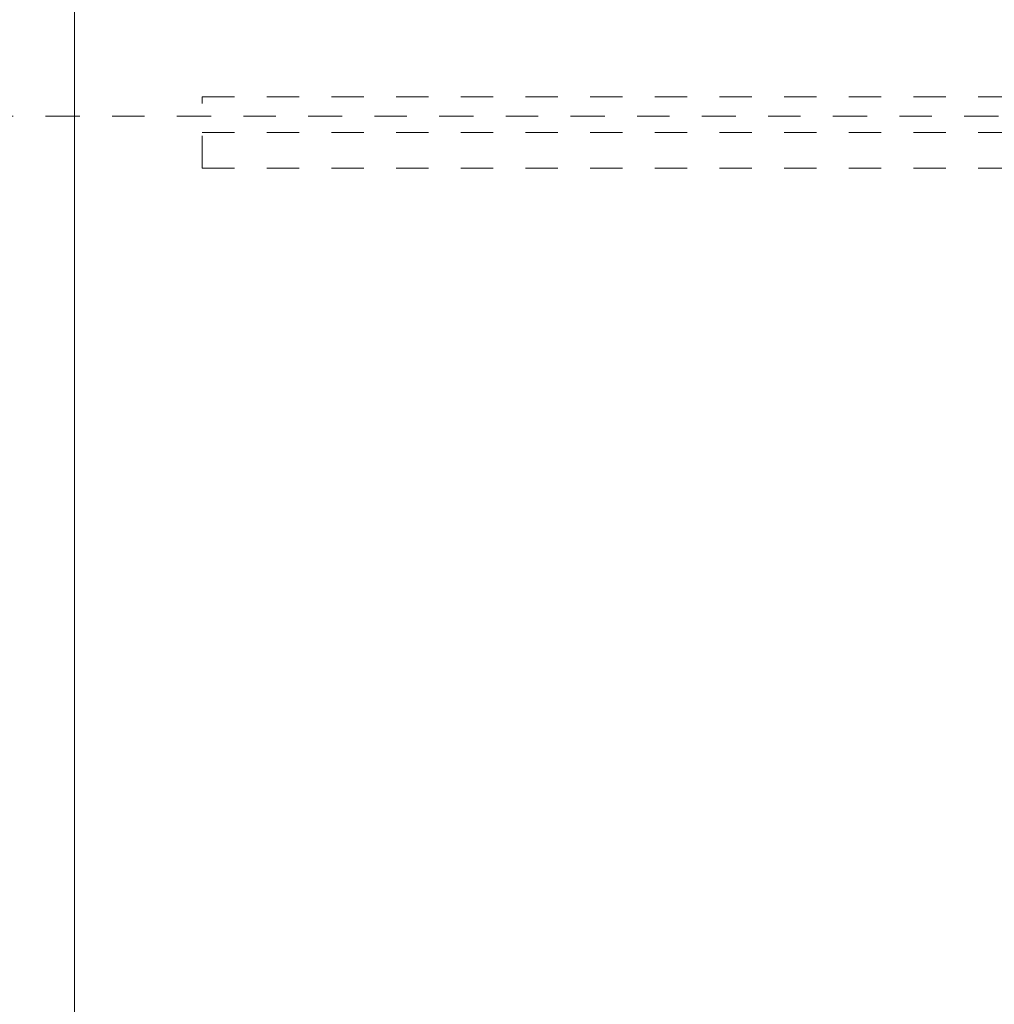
# Model space of a CAD drawing. Header units: metres. Extents: x -3.5 to 65.3, y -10.9 to 16.7.
# Tile 6 of 225: x -0.2 to 2.8, y 2.6 to 5.6. Entities that reach past the tile are written whole.
import ezdxf

# ---------------------------------------------------------------- set-up
doc = ezdxf.new("R2010")
doc.units = ezdxf.units.M
doc.header["$MEASUREMENT"] = 0
for name, pattern in [('Achse', [0.08, 0.04, -0.02, 0, -0.02]), ('Strichlinie doppelt', [0.218722, 0.105833, -0.042333, 0.028222, -0.042333]), ('Untersicht', [0.04, 0.03, -0.01])]:
    doc.linetypes.add(name, pattern=pattern)
for name, color, linetype in [('451 - Universal.Achsen Raster', 7, 'Continuous'), ('603 - Struktur.Bodenplatte_ Decke Roh', 7, 'Continuous'), ('608 - Struktur.Träger', 7, 'Continuous')]:
    doc.layers.add(name, color=color, linetype=linetype)

msp = doc.modelspace()

# ---------------------------------------------------------------- linework, layer by layer
at = {"layer": '451 - Universal.Achsen Raster', "color": 160, "linetype": 'Strichlinie doppelt', "lineweight": 9, "true_color": 0x3232ff}
msp.add_line((64.935, 5.35), (-3.175, 5.35), dxfattribs=at)
at = {"layer": '603 - Struktur.Bodenplatte_ Decke Roh', "color": 7, "linetype": 'Continuous', "lineweight": 18, "flags": 128}
msp.add_lwpolyline([(47.48, 13.695), (14.78, 13.695), (14.78, 13.455), (14.78, 13), (14.84, 13), (14.84, 8.585), (13.03, 8.585), (13.03, 8.725), (11.41, 8.725), (11.41, 13), (11.48, 13), (11.48, 13.455), (11.48, 13.695), (-0.015, 13.695), (-0.015, 0.005), (62.275, 0.005)], dxfattribs=at)
at = {"layer": '608 - Struktur.Träger', "color": 7, "linetype": 'Untersicht', "lineweight": 13}
for p, q in [((0.38, 5.41), (61.88, 5.41)), ((0.38, 5.19), (0.38, 5.41)), ((0.38, 5.19), (61.88, 5.19))]:
    msp.add_line(p, q, dxfattribs=at)
at = {"layer": '608 - Struktur.Träger', "color": 7, "linetype": 'Achse', "lineweight": 9}
msp.add_line((0.38, 5.3), (61.88, 5.3), dxfattribs=at)

doc.saveas('drawing.dxf')
